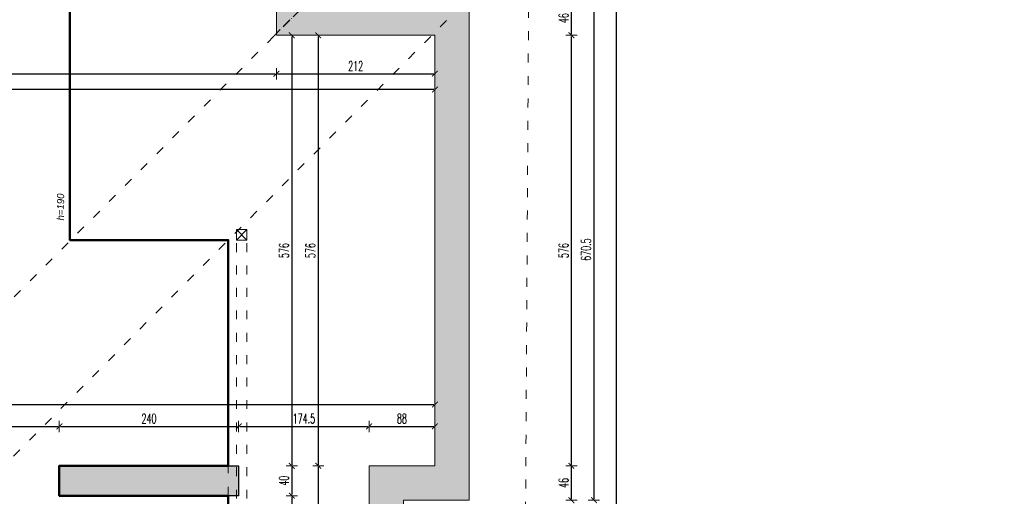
# Model space of a CAD drawing. Header units: millimetres. Extents: x -221 to 149158, y -114258 to 0.
# Tile 194 of 219: x 114439 to 115756, y -53650 to -53012. Entities that reach past the tile are written whole.
import ezdxf

# ---------------------------------------------------------------- set-up
doc = ezdxf.new("R2010")
doc.units = ezdxf.units.MM
doc.linetypes.add('ACAD_ISO03W100', pattern=[30, 12, -18])
doc.linetypes.add('ACAD_ISO10W100', pattern=[18, 12, -3, 0, -3])
doc.layers.get('0').update_dxf_attribs({"lineweight": 0})
doc.layers.add('A-przekrycieram.ART', color=7, linetype='Continuous', lineweight=0, true_color=0xffffff)
doc.layers.add('siatka konstr..KF', color=7, linetype='ACAD_ISO10W100', lineweight=5, true_color=0x999999)
for name, color, linetype, lineweight in [('konstrukcja istn..KF', 252, 'Continuous', 15), ('opis..KF', 250, 'Continuous', 15), ('powierzchnie', 21, 'Continuous', 50), ('wymiar..KF', 12, 'Continuous', 5), ('wypełnienie istn..KF', 250, 'Continuous', 0), ('ściany ist..KF', 61, 'Continuous', 5)]:
    doc.layers.add(name, color=color, linetype=linetype, lineweight=lineweight)
doc.styles.add('ARCH', font='segoeuil.ttf')
doc.styles.add('DIM', font='simplex.shx', dxfattribs={"width": 0.6})
doc.dimstyles.new('100-STD', dxfattribs={"dimscale": 10, "dimtxt": 1.3, "dimasz": 0.15, "dimexe": 5, "dimexo": 10, "dimgap": 0.4, "dimtad": 1, "dimdec": 1, "dimrnd": 0.5, "dimdsep": 46, "dimtxsty": 'DIM', "dimblk": 'KR21', "dimcen": 1, "dimdle": 10, "dimse1": 1, "dimse2": 1, "dimclrd": 256, "dimclre": 256, "dimclrt": 256, "dimadec": 0, "dimazin": 0, "dimtfac": 1, "dimtdec": 1, "dimtmove": 2, "dimatfit": 3, "dimldrblk": 'KR21', "dimfxl": 1, "dimtvp": 5.6, "dimtolj": 1, "dimtzin": 2, "dimarcsym": 0})

# ---------------------------------------------------------------- blocks, each defined once
blk = doc.blocks.new('KR21')
at = {"ltscale": 100}
blk.add_line((0, -5), (0, 5), dxfattribs=at)
at = {"ltscale": 100, "const_width": 0.84}
blk.add_lwpolyline([(-2.5, -2.5), (2.58, 2.58)], dxfattribs=at)
blk = doc.blocks.new('*D583')
at = {"layer": 'Defpoints', "color": 0, "linetype": 'ByBlock', "transparency": 16777216}
for p in [(-202.4, -53646.3), (135612.3, -53646.3), (0, -54123.3)]:
    blk.add_point(p, dxfattribs=at)
at = {"layer": 'wymiar..KF', "linetype": 'Continuous', "lineweight": -2, "transparency": 16777216}
blk.add_line((-202.4, -54121.8), (-202.4, -53647.8), dxfattribs=at)
at = {"layer": 'wymiar..KF', "linetype": 'ByBlock', "lineweight": -2, "transparency": 16777216, "xscale": 1.5, "yscale": 1.5, "zscale": 1.5}
for p, rotation in [((-202.4, -53646.3), 90), ((-202.4, -54123.3), 270)]:
    blk.add_blockref('KR21', p, dxfattribs=dict(at, rotation=rotation))
at = {"layer": 'wymiar..KF', "linetype": 'ByBlock', "transparency": 16777216, "insert": (-212.9, -53884.8), "char_height": 13, "attachment_point": 5, "rotation": 90, "style": 'DIM'}
blk.add_mtext('\\A1;477', dxfattribs=at)
blk = doc.blocks.new('*D766')
at = {"layer": 'Defpoints', "color": 0, "linetype": 'ByBlock', "transparency": 16777216}
for p in [(114491.7, -53556.6), (113952.2, -53628.5), (114491.7, -53629.3)]:
    blk.add_point(p, dxfattribs=at)
at = {"layer": 'wymiar..KF', "linetype": 'Continuous', "lineweight": -2, "transparency": 16777216}
blk.add_line((113953.7, -53556.6), (114490.2, -53556.6), dxfattribs=at)
at = {"layer": 'wymiar..KF', "linetype": 'ByBlock', "lineweight": -2, "transparency": 16777216, "xscale": 1.5, "yscale": 1.5, "zscale": 1.5, "rotation": 180}
blk.add_blockref('KR21', (113952.2, -53556.6), dxfattribs=at)
at = {"layer": 'wymiar..KF', "linetype": 'ByBlock', "lineweight": -2, "transparency": 16777216, "xscale": 1.5, "yscale": 1.5, "zscale": 1.5}
blk.add_blockref('KR21', (114491.7, -53556.6), dxfattribs=at)
at = {"layer": 'wymiar..KF', "linetype": 'ByBlock', "transparency": 16777216, "insert": (114222, -53546.1), "char_height": 13, "attachment_point": 5, "style": 'DIM'}
blk.add_mtext('\\A1;539.5', dxfattribs=at)
blk = doc.blocks.new('*D767')
at = {"layer": 'Defpoints', "color": 0, "linetype": 'ByBlock', "transparency": 16777216}
for p in [(114731.7, -53556.6), (114731.7, -53609.3), (114491.7, -53629.3)]:
    blk.add_point(p, dxfattribs=at)
at = {"layer": 'wymiar..KF', "linetype": 'Continuous', "lineweight": -2, "transparency": 16777216}
blk.add_line((114493.2, -53556.6), (114730.2, -53556.6), dxfattribs=at)
at = {"layer": 'wymiar..KF', "linetype": 'ByBlock', "lineweight": -2, "transparency": 16777216, "xscale": 1.5, "yscale": 1.5, "zscale": 1.5, "rotation": 180}
blk.add_blockref('KR21', (114491.7, -53556.6), dxfattribs=at)
at = {"layer": 'wymiar..KF', "linetype": 'ByBlock', "lineweight": -2, "transparency": 16777216, "xscale": 1.5, "yscale": 1.5, "zscale": 1.5}
blk.add_blockref('KR21', (114731.7, -53556.6), dxfattribs=at)
at = {"layer": 'wymiar..KF', "linetype": 'ByBlock', "transparency": 16777216, "insert": (114611.7, -53546.1), "char_height": 13, "attachment_point": 5, "style": 'DIM'}
blk.add_mtext('\\A1;240', dxfattribs=at)
blk = doc.blocks.new('*D768')
at = {"layer": 'Defpoints', "color": 0, "linetype": 'ByBlock', "transparency": 16777216}
for p in [(114906.2, -53556.6), (114731.7, -53609.3), (114906.2, -53609.3)]:
    blk.add_point(p, dxfattribs=at)
at = {"layer": 'wymiar..KF', "linetype": 'Continuous', "lineweight": -2, "transparency": 16777216}
blk.add_line((114733.2, -53556.6), (114904.7, -53556.6), dxfattribs=at)
at = {"layer": 'wymiar..KF', "linetype": 'ByBlock', "lineweight": -2, "transparency": 16777216, "xscale": 1.5, "yscale": 1.5, "zscale": 1.5, "rotation": 180}
blk.add_blockref('KR21', (114731.7, -53556.6), dxfattribs=at)
at = {"layer": 'wymiar..KF', "linetype": 'ByBlock', "lineweight": -2, "transparency": 16777216, "xscale": 1.5, "yscale": 1.5, "zscale": 1.5}
blk.add_blockref('KR21', (114906.2, -53556.6), dxfattribs=at)
at = {"layer": 'wymiar..KF', "linetype": 'ByBlock', "transparency": 16777216, "insert": (114819, -53546.1), "char_height": 13, "attachment_point": 5, "style": 'DIM'}
blk.add_mtext('\\A1;174.5', dxfattribs=at)
blk = doc.blocks.new('*D769')
at = {"layer": 'Defpoints', "color": 0, "linetype": 'ByBlock', "transparency": 16777216}
for p in [(114994.2, -53556.6), (114906.2, -53609.3), (114994.2, -53609.3)]:
    blk.add_point(p, dxfattribs=at)
at = {"layer": 'wymiar..KF', "linetype": 'Continuous', "lineweight": -2, "transparency": 16777216}
blk.add_line((114907.7, -53556.6), (114992.7, -53556.6), dxfattribs=at)
at = {"layer": 'wymiar..KF', "linetype": 'ByBlock', "lineweight": -2, "transparency": 16777216, "xscale": 1.5, "yscale": 1.5, "zscale": 1.5, "rotation": 180}
blk.add_blockref('KR21', (114906.2, -53556.6), dxfattribs=at)
at = {"layer": 'wymiar..KF', "linetype": 'ByBlock', "lineweight": -2, "transparency": 16777216, "xscale": 1.5, "yscale": 1.5, "zscale": 1.5}
blk.add_blockref('KR21', (114994.2, -53556.6), dxfattribs=at)
at = {"layer": 'wymiar..KF', "linetype": 'ByBlock', "transparency": 16777216, "insert": (114950.2, -53546.1), "char_height": 13, "attachment_point": 5, "style": 'DIM'}
blk.add_mtext('\\A1;88', dxfattribs=at)
blk = doc.blocks.new('*D786')
at = {"layer": 'Defpoints', "color": 0, "linetype": 'ByBlock', "transparency": 16777216}
for p in [(114994.3, -53527.3), (113547.1, -53556.7), (114994.3, -53556.6)]:
    blk.add_point(p, dxfattribs=at)
at = {"layer": 'wymiar..KF', "linetype": 'Continuous', "lineweight": -2, "transparency": 16777216}
blk.add_line((113548.6, -53527.3), (114992.8, -53527.3), dxfattribs=at)
at = {"layer": 'wymiar..KF', "linetype": 'ByBlock', "lineweight": -2, "transparency": 16777216, "xscale": 1.5, "yscale": 1.5, "zscale": 1.5, "rotation": 180}
blk.add_blockref('KR21', (113547.1, -53527.3), dxfattribs=at)
at = {"layer": 'wymiar..KF', "linetype": 'ByBlock', "lineweight": -2, "transparency": 16777216, "xscale": 1.5, "yscale": 1.5, "zscale": 1.5}
blk.add_blockref('KR21', (114994.3, -53527.3), dxfattribs=at)
at = {"layer": 'wymiar..KF', "linetype": 'ByBlock', "transparency": 16777216, "insert": (114270.7, -53516.8), "char_height": 13, "attachment_point": 5, "style": 'DIM'}
blk.add_mtext('\\A1;1447', dxfattribs=at)
blk = doc.blocks.new('*D787')
at = {"layer": 'Defpoints', "color": 0, "linetype": 'ByBlock', "transparency": 16777216}
for p in [(114906.2, -53609.3), (114491.7, -53649.3), (114802.8, -53649.3)]:
    blk.add_point(p, dxfattribs=at)
at = {"layer": 'wymiar..KF', "linetype": 'Continuous', "lineweight": -2, "transparency": 16777216}
blk.add_line((114802.8, -53610.8), (114802.8, -53647.8), dxfattribs=at)
at = {"layer": 'wymiar..KF', "linetype": 'ByBlock', "lineweight": -2, "transparency": 16777216, "xscale": 1.5, "yscale": 1.5, "zscale": 1.5}
for p, rotation in [((114802.8, -53609.3), 90), ((114802.8, -53649.3), 270)]:
    blk.add_blockref('KR21', p, dxfattribs=dict(at, rotation=rotation))
at = {"layer": 'wymiar..KF', "linetype": 'ByBlock', "transparency": 16777216, "insert": (114792.3, -53629.3), "char_height": 13, "attachment_point": 5, "rotation": 90, "style": 'DIM'}
blk.add_mtext('\\A1;40', dxfattribs=at)
blk = doc.blocks.new('*D788')
at = {"layer": 'Defpoints', "color": 0, "linetype": 'ByBlock', "transparency": 16777216}
for p in [(114491.7, -53649.3), (114635.2, -54131.8), (114802.8, -54131.8)]:
    blk.add_point(p, dxfattribs=at)
at = {"layer": 'wymiar..KF', "linetype": 'Continuous', "lineweight": -2, "transparency": 16777216}
blk.add_line((114802.8, -53650.8), (114802.8, -54130.3), dxfattribs=at)
at = {"layer": 'wymiar..KF', "linetype": 'ByBlock', "lineweight": -2, "transparency": 16777216, "xscale": 1.5, "yscale": 1.5, "zscale": 1.5}
for p, rotation in [((114802.8, -53649.3), 90), ((114802.8, -54131.8), 270)]:
    blk.add_blockref('KR21', p, dxfattribs=dict(at, rotation=rotation))
at = {"layer": 'wymiar..KF', "linetype": 'ByBlock', "transparency": 16777216, "insert": (114792.3, -53890.5), "char_height": 13, "attachment_point": 5, "rotation": 90, "style": 'DIM'}
blk.add_mtext('\\A1;482.5', dxfattribs=at)
blk = doc.blocks.new('*D791')
at = {"layer": 'Defpoints', "color": 0, "linetype": 'ByBlock', "transparency": 16777216}
for p in [(114994.2, -53033.3), (114802.8, -53609.3), (114994.2, -53609.3)]:
    blk.add_point(p, dxfattribs=at)
at = {"layer": 'wymiar..KF', "linetype": 'Continuous', "lineweight": -2, "transparency": 16777216}
blk.add_line((114802.8, -53034.8), (114802.8, -53607.8), dxfattribs=at)
at = {"layer": 'wymiar..KF', "linetype": 'ByBlock', "lineweight": -2, "transparency": 16777216, "xscale": 1.5, "yscale": 1.5, "zscale": 1.5}
for p, rotation in [((114802.8, -53033.3), 90), ((114802.8, -53609.3), 270)]:
    blk.add_blockref('KR21', p, dxfattribs=dict(at, rotation=rotation))
at = {"layer": 'wymiar..KF', "linetype": 'ByBlock', "transparency": 16777216, "insert": (114792.3, -53321.3), "char_height": 13, "attachment_point": 5, "rotation": 90, "style": 'DIM'}
blk.add_mtext('\\A1;576', dxfattribs=at)
blk = doc.blocks.new('*D792')
at = {"layer": 'Defpoints', "color": 0, "linetype": 'ByBlock', "transparency": 16777216}
for p in [(114994.2, -53033.3), (114838.3, -53609.3), (114994.2, -53609.3)]:
    blk.add_point(p, dxfattribs=at)
at = {"layer": 'wymiar..KF', "linetype": 'Continuous', "lineweight": -2, "transparency": 16777216}
blk.add_line((114838.3, -53034.8), (114838.3, -53607.8), dxfattribs=at)
at = {"layer": 'wymiar..KF', "linetype": 'ByBlock', "lineweight": -2, "transparency": 16777216, "xscale": 1.5, "yscale": 1.5, "zscale": 1.5}
for p, rotation in [((114838.3, -53033.3), 90), ((114838.3, -53609.3), 270)]:
    blk.add_blockref('KR21', p, dxfattribs=dict(at, rotation=rotation))
at = {"layer": 'wymiar..KF', "linetype": 'ByBlock', "transparency": 16777216, "insert": (114827.8, -53321.3), "char_height": 13, "attachment_point": 5, "rotation": 90, "style": 'DIM'}
blk.add_mtext('\\A1;576', dxfattribs=at)
blk = doc.blocks.new('*D793')
at = {"layer": 'Defpoints', "color": 0, "linetype": 'ByBlock', "transparency": 16777216}
for p in [(114994.2, -53609.3), (114838.3, -54172.3), (114906.2, -54172.3)]:
    blk.add_point(p, dxfattribs=at)
at = {"layer": 'wymiar..KF', "linetype": 'Continuous', "lineweight": -2, "transparency": 16777216}
blk.add_line((114838.3, -53610.8), (114838.3, -54170.8), dxfattribs=at)
at = {"layer": 'wymiar..KF', "linetype": 'ByBlock', "lineweight": -2, "transparency": 16777216, "xscale": 1.5, "yscale": 1.5, "zscale": 1.5}
for p, rotation in [((114838.3, -53609.3), 90), ((114838.3, -54172.3), 270)]:
    blk.add_blockref('KR21', p, dxfattribs=dict(at, rotation=rotation))
at = {"layer": 'wymiar..KF', "linetype": 'ByBlock', "transparency": 16777216, "insert": (114827.8, -53890.8), "char_height": 13, "attachment_point": 5, "rotation": 90, "style": 'DIM'}
blk.add_mtext('\\A1;563', dxfattribs=at)
blk = doc.blocks.new('*D802')
at = {"layer": 'Defpoints', "color": 0, "linetype": 'ByBlock', "transparency": 16777216}
for p in [(114994.2, -53609.3), (115177, -53609.3), (114952.2, -53655.3)]:
    blk.add_point(p, dxfattribs=at)
at = {"layer": 'wymiar..KF', "linetype": 'Continuous', "lineweight": -2, "transparency": 16777216}
blk.add_line((115177, -53653.8), (115177, -53610.8), dxfattribs=at)
at = {"layer": 'wymiar..KF', "linetype": 'ByBlock', "lineweight": -2, "transparency": 16777216, "xscale": 1.5, "yscale": 1.5, "zscale": 1.5}
for p, rotation in [((115177, -53609.3), 90), ((115177, -53655.3), 270)]:
    blk.add_blockref('KR21', p, dxfattribs=dict(at, rotation=rotation))
at = {"layer": 'wymiar..KF', "linetype": 'ByBlock', "transparency": 16777216, "insert": (115166.5, -53632.3), "char_height": 13, "attachment_point": 5, "rotation": 90, "style": 'DIM'}
blk.add_mtext('\\A1;46', dxfattribs=at)
blk = doc.blocks.new('*D803')
at = {"layer": 'Defpoints', "color": 0, "linetype": 'ByBlock', "transparency": 16777216}
for p in [(114994.2, -53033.3), (115177, -53033.3), (114994.2, -53609.3)]:
    blk.add_point(p, dxfattribs=at)
at = {"layer": 'wymiar..KF', "linetype": 'Continuous', "lineweight": -2, "transparency": 16777216}
blk.add_line((115177, -53607.8), (115177, -53034.8), dxfattribs=at)
at = {"layer": 'wymiar..KF', "linetype": 'ByBlock', "lineweight": -2, "transparency": 16777216, "xscale": 1.5, "yscale": 1.5, "zscale": 1.5}
for p, rotation in [((115177, -53033.3), 90), ((115177, -53609.3), 270)]:
    blk.add_blockref('KR21', p, dxfattribs=dict(at, rotation=rotation))
at = {"layer": 'wymiar..KF', "linetype": 'ByBlock', "transparency": 16777216, "insert": (115166.5, -53321.3), "char_height": 13, "attachment_point": 5, "rotation": 90, "style": 'DIM'}
blk.add_mtext('\\A1;576', dxfattribs=at)
blk = doc.blocks.new('*D804')
at = {"layer": 'Defpoints', "color": 0, "linetype": 'ByBlock', "transparency": 16777216}
for p in [(115040.2, -52987.3), (115177, -52987.3), (114994.2, -53033.3)]:
    blk.add_point(p, dxfattribs=at)
at = {"layer": 'wymiar..KF', "linetype": 'Continuous', "lineweight": -2, "transparency": 16777216}
blk.add_line((115177, -53031.8), (115177, -52988.8), dxfattribs=at)
at = {"layer": 'wymiar..KF', "linetype": 'ByBlock', "lineweight": -2, "transparency": 16777216, "xscale": 1.5, "yscale": 1.5, "zscale": 1.5}
for p, rotation in [((115177, -52987.3), 90), ((115177, -53033.3), 270)]:
    blk.add_blockref('KR21', p, dxfattribs=dict(at, rotation=rotation))
at = {"layer": 'wymiar..KF', "linetype": 'ByBlock', "transparency": 16777216, "insert": (115166.5, -53010.3), "char_height": 13, "attachment_point": 5, "rotation": 90, "style": 'DIM'}
blk.add_mtext('\\A1;46', dxfattribs=at)
blk = doc.blocks.new('*D823')
at = {"layer": 'Defpoints', "color": 0, "linetype": 'ByBlock', "transparency": 16777216}
for p in [(114828.2, -52984.9), (115040.2, -53655.3), (115207.1, -53655.3)]:
    blk.add_point(p, dxfattribs=at)
at = {"layer": 'wymiar..KF', "linetype": 'Continuous', "lineweight": -2, "transparency": 16777216}
blk.add_line((115207.1, -52986.4), (115207.1, -53653.8), dxfattribs=at)
at = {"layer": 'wymiar..KF', "linetype": 'ByBlock', "lineweight": -2, "transparency": 16777216, "xscale": 1.5, "yscale": 1.5, "zscale": 1.5}
for p, rotation in [((115207.1, -52984.9), 90), ((115207.1, -53655.3), 270)]:
    blk.add_blockref('KR21', p, dxfattribs=dict(at, rotation=rotation))
at = {"layer": 'wymiar..KF', "linetype": 'ByBlock', "transparency": 16777216, "insert": (115196.6, -53320.1), "char_height": 13, "attachment_point": 5, "rotation": 90, "style": 'DIM'}
blk.add_mtext('\\A1;670.5', dxfattribs=at)
blk = doc.blocks.new('*D828')
at = {"layer": 'Defpoints', "color": 0, "linetype": 'ByBlock', "transparency": 16777216}
for p in [(115207.1, -51363.3), (115207.1, -54582.4), (115236.7, -54582.4)]:
    blk.add_point(p, dxfattribs=at)
at = {"layer": 'wymiar..KF', "linetype": 'Continuous', "lineweight": -2, "transparency": 16777216}
blk.add_line((115236.7, -51364.8), (115236.7, -54580.9), dxfattribs=at)
at = {"layer": 'wymiar..KF', "linetype": 'ByBlock', "lineweight": -2, "transparency": 16777216, "xscale": 1.5, "yscale": 1.5, "zscale": 1.5}
for p, rotation in [((115236.7, -51363.3), 90), ((115236.7, -54582.4), 270)]:
    blk.add_blockref('KR21', p, dxfattribs=dict(at, rotation=rotation))
at = {"layer": 'wymiar..KF', "linetype": 'ByBlock', "transparency": 16777216, "insert": (115226.2, -52972.9), "char_height": 13, "attachment_point": 5, "rotation": 90, "style": 'DIM'}
blk.add_mtext('\\A1;3219', dxfattribs=at)
blk = doc.blocks.new('*D848')
at = {"layer": 'Defpoints', "color": 0, "linetype": 'ByBlock', "lineweight": 40, "transparency": 16777216}
for p in [(113573.2, 0), (114782.2, -53033.3), (114782.2, -53084.8)]:
    blk.add_point(p, dxfattribs=at)
at = {"layer": 'wymiar..KF', "linetype": 'Continuous', "lineweight": -2, "transparency": 16777216}
blk.add_line((113574.7, -53084.8), (114780.7, -53084.8), dxfattribs=at)
at = {"layer": 'wymiar..KF', "linetype": 'ByBlock', "lineweight": -2, "transparency": 16777216, "xscale": 1.5, "yscale": 1.5, "zscale": 1.5, "rotation": 180}
blk.add_blockref('KR21', (113573.2, -53084.8), dxfattribs=at)
at = {"layer": 'wymiar..KF', "linetype": 'ByBlock', "lineweight": -2, "transparency": 16777216, "xscale": 1.5, "yscale": 1.5, "zscale": 1.5}
blk.add_blockref('KR21', (114782.2, -53084.8), dxfattribs=at)
at = {"layer": 'wymiar..KF', "linetype": 'ByBlock', "transparency": 16777216, "insert": (114177.7, -53074.3), "char_height": 13, "attachment_point": 5, "style": 'DIM'}
blk.add_mtext('\\A1;1209', dxfattribs=at)
blk = doc.blocks.new('*D849')
at = {"layer": 'Defpoints', "color": 0, "linetype": 'ByBlock', "transparency": 16777216}
for p in [(114782.2, -53033.3), (114994.2, -53033.3), (114994.2, -53084.8)]:
    blk.add_point(p, dxfattribs=at)
at = {"layer": 'wymiar..KF', "linetype": 'Continuous', "lineweight": -2, "transparency": 16777216}
blk.add_line((114783.7, -53084.8), (114992.7, -53084.8), dxfattribs=at)
at = {"layer": 'wymiar..KF', "linetype": 'ByBlock', "lineweight": -2, "transparency": 16777216, "xscale": 1.5, "yscale": 1.5, "zscale": 1.5, "rotation": 180}
blk.add_blockref('KR21', (114782.2, -53084.8), dxfattribs=at)
at = {"layer": 'wymiar..KF', "linetype": 'ByBlock', "lineweight": -2, "transparency": 16777216, "xscale": 1.5, "yscale": 1.5, "zscale": 1.5}
blk.add_blockref('KR21', (114994.2, -53084.8), dxfattribs=at)
at = {"layer": 'wymiar..KF', "linetype": 'ByBlock', "transparency": 16777216, "insert": (114888.2, -53074.3), "char_height": 13, "attachment_point": 5, "style": 'DIM'}
blk.add_mtext('\\A1;212', dxfattribs=at)
blk = doc.blocks.new('*D850')
at = {"layer": 'Defpoints', "color": 0, "linetype": 'ByBlock', "transparency": 16777216}
for p in [(113547.2, -53084.8), (114994.3, -53084.8), (113547.2, -53105.8)]:
    blk.add_point(p, dxfattribs=at)
at = {"layer": 'wymiar..KF', "linetype": 'Continuous', "lineweight": -2, "transparency": 16777216}
blk.add_line((114992.8, -53105.8), (113548.7, -53105.8), dxfattribs=at)
at = {"layer": 'wymiar..KF', "linetype": 'ByBlock', "lineweight": -2, "transparency": 16777216, "xscale": 1.5, "yscale": 1.5, "zscale": 1.5, "rotation": 180}
blk.add_blockref('KR21', (113547.2, -53105.8), dxfattribs=at)
at = {"layer": 'wymiar..KF', "linetype": 'ByBlock', "lineweight": -2, "transparency": 16777216, "xscale": 1.5, "yscale": 1.5, "zscale": 1.5}
blk.add_blockref('KR21', (114994.3, -53105.8), dxfattribs=at)
at = {"layer": 'wymiar..KF', "linetype": 'ByBlock', "transparency": 16777216, "insert": (114270.7, -53095.3), "char_height": 13, "attachment_point": 5, "style": 'DIM'}
blk.add_mtext('\\A1;1447', dxfattribs=at)
blk = doc.blocks.new('*U1674')
at = {"layer": 'A-przekrycieram.ART'}
h = blk.add_hatch(color=256, dxfattribs=at)
h.dxf.hatch_style = 1
h.paths.add_polyline_path([(0, 4200), (5940, 4200), (5940, 0), (0, 0)])
h.paths.add_polyline_path([(200, 4100), (5840, 4100), (5840, 100), (200, 100)], flags=16)

msp = doc.modelspace()

# ---------------------------------------------------------------- hatches: boundary and pattern name
at = {"layer": 'wypełnienie istn..KF', "true_color": 0xc8c8c8}
h = msp.add_hatch(color=9, dxfattribs=at)
h.dxf.hatch_style = 1
h.paths.add_polyline_path([(108621.32, -54556.29), (108621.32, -54169.29), (108699.61, -54169.29), (108699.61, -54010.29), (108653.61, -54010.29), (108653.61, -54123.29), (108575.32, -54123.29), (108575.32, -54575.38), (108797.88, -54797.35), (109687.5, -54797.35), (109687.5, -54751.3), (108816.9, -54751.35)])
h.paths.add_polyline_path([(108699.61, -53600.29), (108621.32, -53600.29), (108621.32, -53431.29), (108575.32, -53431.29), (108575.32, -53646.29), (108653.61, -53646.29), (108653.61, -53760.29), (108699.61, -53760.29)])
h.paths.add_polyline_path([(108621.32, -53093.29), (108575.32, -53093.29), (108575.32, -53259.29), (108621.32, -53259.29)])
h.paths.add_polyline_path([(108621.32, -51409.29), (108971.72, -51409.29), (108971.72, -51363.29), (108575.32, -51363.29), (108575.32, -52921.29), (108621.32, -52921.29)])
h.paths.add_polyline_path([(109601.32, -51363.29), (109222.72, -51363.29), (109222.72, -51409.29), (109555.27, -51409.29), (109555.27, -52073.53), (109601.32, -52073.53)])
h.paths.add_polyline_path([(109601.32, -52245.53), (109555.32, -52245.53), (109555.32, -52435.53), (109601.32, -52435.53)])
h.paths.add_polyline_path([(109601.32, -52607.53), (109555.32, -52607.53), (109555.32, -52988.29), (109027.27, -52988.29), (109027.27, -53028.29), (109069.27, -53028.29), (109069.27, -53609.29), (109611.17, -53609.29), (109611.17, -53594.29), (109099.17, -53594.29), (109099.17, -53018.29), (109767.17, -53018.29), (109767.17, -53594.29), (109700.17, -53594.29), (109700.17, -53609.29), (109797.17, -53609.29), (109797.17, -53018.29), (109947.49, -53018.29), (109947.49, -52972.29), (109601.32, -52972.29)])
h.paths.add_polyline_path([(110317.49, -52972.29), (110065.49, -52972.29), (110065.49, -53018.29), (110317.49, -53018.29)])
h.paths.add_polyline_path([(110677.49, -52972.29), (110435.49, -52972.29), (110435.49, -53018.29), (110677.49, -53018.29)])
h.paths.add_polyline_path([(111422.74, -52972.29), (110795.49, -52972.29), (110795.49, -53018.29), (111156.67, -53018.29), (111156.67, -53706.3), (111191.67, -53706.3), (111191.67, -53619.29), (111700.84, -53619.29), (111700.84, -53572.29), (111191.67, -53572.29), (111190.67, -53018.29), (111422.74, -53018.29)])
h.paths.add_polyline_path([(111692.74, -52972.29), (111540.74, -52972.29), (111540.74, -53018.29), (111692.74, -53018.29)], flags=17)
h.paths.add_polyline_path([(111962.74, -52972.29), (111810.74, -52972.29), (111810.74, -53018.29), (111962.74, -53018.29)])
h.paths.add_polyline_path([(112232.74, -52972.29), (112080.74, -52972.29), (112080.74, -53018.29), (112232.74, -53018.29)], flags=17)
h.paths.add_polyline_path([(112592.74, -52972.29), (112350.74, -52972.29), (112350.74, -53018.29), (112534.67, -53018.29), (112534.67, -53572.29), (111790.84, -53572.29), (111790.84, -53619.29), (112582.05, -53619.29), (112582.05, -53572.29), (112564.67, -53572.29), (112564.67, -53018.29), (112592.74, -53018.29)])
h.paths.add_polyline_path([(112859.25, -52972.29), (112710.74, -52972.29), (112710.74, -53018.29), (112812.67, -53018.29), (112812.67, -53572.29), (112682.01, -53572.29), (112682.01, -53619.29), (112859.21, -53619.29), (112859.29, -53018.29), (112859.21, -53016.51)])
h.paths.add_polyline_path([(113070.21, -52735.21), (113024.21, -52735.21), (113024.21, -52972.29), (113006.25, -52972.29), (113006.25, -53018.29), (113357.89, -53018.29), (113514.25, -53018.29), (113514.25, -53572.29), (113154.25, -53572.29), (113154.25, -53604.29), (113047.25, -53604.29), (113047.25, -53619.29), (113514.25, -53619.29), (113532.49, -53619.29), (113739.21, -53619.29), (113739.21, -53573.29), (113547.21, -53573.29), (113547.21, -53018.29), (113573.21, -53018.29), (113573.21, -52978.29), (113505.87, -52978.29), (113333.21, -52978.29), (113333.21, -53000.79), (113070.21, -53000.79)])
h.paths.add_polyline_path([(110037.5, -54751.35), (109805.5, -54751.35), (109805.5, -54797.35), (110037.5, -54797.35)])
h.paths.add_polyline_path([(110407.49, -54751.35), (110155.5, -54751.35), (110155.5, -54797.35), (110407.49, -54797.35)])
h.paths.add_polyline_path([(110767.49, -54751.86), (110615.67, -54751.3), (110615.67, -53908.3), (111209.21, -53908.3), (111209.17, -53893.3), (111186.67, -53893.3), (111186.67, -53806.3), (111156.67, -53806.3), (111156.67, -53878.3), (110585.67, -53878.3), (110585.67, -54751.3), (110525.49, -54751.3), (110525.49, -54798.07), (110767.49, -54797.86)])
h.paths.add_polyline_path([(111152.74, -54751.24), (110885.49, -54751.3), (110885.49, -54798.07), (111152.74, -54798.01)], flags=17)
h.paths.add_polyline_path([(111448.24, -54751.35), (111402.24, -54751.3), (111402.25, -53908.3), (112060.16, -53908.3), (112060.16, -53893.3), (111319.17, -53893.29), (111319.21, -53908.3), (111372.24, -53908.3), (111372.24, -54751.24), (111270.74, -54751.24), (111270.74, -54797.24), (111402.24, -54797.24), (111402.24, -54924.3), (111730.12, -54924.3), (111730.12, -54878.3), (111448.24, -54878.3)])
h.paths.add_polyline_path([(112281.24, -54804.3), (112412.74, -54804.3), (112412.74, -54758.3), (112311.35, -54758.3), (112311.63, -53908.24), (112476.21, -53908.29), (112476.21, -53893.3), (112150.16, -53893.3), (112150.16, -53908.19), (112281.24, -53907.94), (112281.24, -54758.24), (112235.24, -54758.3), (112235.24, -54878.3), (111981.12, -54877.52), (111981.12, -54924.3), (112281.24, -54924.3)])
h.paths.add_polyline_path([(112772.74, -54758.3), (112530.74, -54758.3), (112530.74, -54804.3), (112772.74, -54804.3)])
h.paths.add_polyline_path([(113107.72, -54758.3), (112890.74, -54758.3), (112890.74, -54804.3), (113107.72, -54804.3)], flags=17)
h.paths.add_polyline_path([(113502.69, -54758.3), (113376.35, -54758.3), (113376.35, -53908.3), (113475.67, -53908.3), (113475.67, -53893.29), (112566.21, -53893.29), (112566.21, -53908.3), (113346.35, -53908.3), (113346.35, -54758.3), (113225.72, -54758.3), (113225.72, -54804.3), (113502.69, -54804.3)])
h.paths.add_polyline_path([(113866.39, -54758.3), (113620.69, -54758.3), (113620.69, -54804.3), (113866.39, -54804.3)], flags=17)
h.paths.add_polyline_path([(115042.21, -54582.38), (115042.21, -54126.29), (114952.21, -54126.29), (114952.21, -54017.3), (114906.21, -54017.3), (114906.21, -54172.29), (114999.01, -54172.29), (114998.76, -54565.78), (114811.39, -54758.3), (114454.39, -54758.3), (114454.39, -54101.32), (114448.71, -54097.29), (114389.96, -54055.65), (114389.96, -54059.54), (114375.96, -54059.54), (114375.96, -54045.72), (114201.96, -53922.37), (114201.96, -53926.27), (114187.96, -53926.27), (114187.96, -53912.45), (114117.21, -53862.29), (113952.21, -53862.29), (113952.21, -53573.29), (113831.21, -53573.29), (113831.21, -53619.29), (113906.21, -53619.29), (113906.21, -53893.29), (113565.67, -53893.29), (113565.67, -53908.3), (114130.16, -53908.3), (114424.35, -54116.85), (114424.35, -54246.22), (114424.35, -54758.3), (113984.39, -54758.3), (113984.39, -54804.3), (114819.71, -54804.3)])
h.paths.add_polyline_path([(115040.21, -52987.29), (114828.21, -52987.29), (114828.21, -52730.03), (114782.21, -52730.03), (114782.21, -53033.29), (114994.21, -53033.29), (114994.21, -53609.29), (114906.21, -53609.29), (114906.21, -53766.29), (114952.21, -53766.29), (114952.21, -53655.29), (115040.21, -53655.29)])
h.paths.add_polyline_path([(114828.21, -52374.86), (114782.21, -52374.86), (114782.21, -52612.03), (114828.21, -52612.03)])
h.paths.add_polyline_path([(114828.21, -52001.59), (114782.21, -52001.59), (114782.21, -52256.86), (114828.21, -52256.86)])
h.paths.add_polyline_path([(114828.21, -51646.09), (114782.21, -51646.09), (114782.21, -51883.59), (114828.21, -51883.59)])
h.paths.add_polyline_path([(114828.21, -51363.29), (114051.21, -51363.29), (114051.21, -51409.29), (114418.71, -51409.29), (114418.71, -51436.29), (114626.21, -51436.29), (114626.21, -51409.29), (114782.21, -51409.29), (114782.21, -51528.09), (114828.21, -51528.09)])
h.paths.add_polyline_path([(113801.21, -51363.29), (113024.21, -51363.29), (113024.21, -51891.89), (113070.21, -51891.89), (113070.21, -51409.29), (113801.21, -51409.29)])
h.paths.add_polyline_path([(113070.21, -52009.89), (113024.21, -52009.89), (113024.21, -52258.44), (113070.21, -52258.44)])
h.paths.add_polyline_path([(113070.21, -52376.44), (113024.21, -52376.44), (113024.21, -52617.21), (113070.21, -52617.21)])
at = {"layer": 'wypełnienie istn..KF', "linetype": 'ByBlock', "true_color": 0xc7c8ca}
h = msp.add_hatch(color=9, dxfattribs=at)
h.dxf.hatch_style = 1
h.paths.add_polyline_path([(114728.71, -53609.29), (114491.71, -53609.29), (114491.71, -53649.29), (114728.71, -53649.29)])
h.paths.add_polyline_path([(114731.71, -53609.29), (114728.71, -53609.29), (114728.71, -53649.29), (114731.71, -53649.29)])

# ---------------------------------------------------------------- linework, layer by layer
at = {"linetype": 'ACAD_ISO03W100'}
for p, q in [((114905.71, -52907.09), (113924.96, -53891.79)), ((115115.66, -52907.09), (114136.96, -53891.79)), ((114728.71, -53653.29), (114728.71, -53307.29)), ((114742.71, -53653.29), (114742.71, -53307.29))]:
    msp.add_line(p, q, dxfattribs=at)
at = {"lineweight": 30}
for p, q in [((114491.71, -53649.29), (114491.71, -53609.29)), ((114491.71, -53609.29), (114731.71, -53609.29)), ((114731.71, -53609.29), (114731.71, -53649.29)), ((114731.71, -53649.29), (114491.71, -53649.29))]:
    msp.add_line(p, q, dxfattribs=at)
at = {"linetype": 'ACAD_ISO03W100'}
for points in [[(112944.21, -51283.29), (114908.21, -51283.29), (114908.21, -52907.29), (115120.21, -52907.76), (115115.71, -53662.85), (115021.35, -53662.85), (115021.35, -54120.67), (115120.21, -54120.67), (115120.21, -54638.22), (114878.83, -54884.3), (113297.79, -54884.3)], [(114505.81, -51436.29), (114505.81, -53307.29), (114717.89, -53307.29), (114717.89, -54456.66), (114690.99, -54484.3), (114668.26, -54484.3), (112235.24, -54484.3), (112235.24, -54603.74), (112052.31, -54603.74), (111448.24, -54603.74), (111448.24, -54477.24), (110585.67, -54477.24)]]:
    msp.add_lwpolyline(points, dxfattribs=at)
at = {"layer": 'konstrukcja istn..KF'}
for p, q in [((114728.71, -53293.29), (114742.71, -53307.29)), ((114728.71, -53307.29), (114742.71, -53293.29))]:
    msp.add_line(p, q, dxfattribs=at)
at = {"layer": 'konstrukcja istn..KF', "color": 18, "true_color": 0x000000}
msp.add_lwpolyline([(114728.71, -53293.29), (114742.71, -53293.29), (114742.71, -53307.29), (114728.71, -53307.29), (114728.71, -53293.29)], dxfattribs=at)
at = {"layer": 'powierzchnie', "linetype": 'ByBlock'}
msp.add_lwpolyline([(114505.81, -51436.29), (114505.81, -53307.29), (114717.89, -53307.29), (114717.89, -53609.29), (114491.71, -53609.29), (114491.71, -53649.29), (114717.89, -53649.29), (114717.89, -54131.79), (114635.21, -54131.79), (114635.21, -54172.29), (114717.89, -54172.29), (114717.89, -54456.66), (114690.99, -54484.3), (114454.39, -54484.3), (114454.39, -54101.32), (114117.21, -53862.29), (113952.21, -53862.29), (113952.21, -53573.29), (113547.21, -53573.29), (113547.21, -53018.29), (113573.21, -53018.29), (113573.21, -52978.29)], dxfattribs=at)
at = {"layer": 'siatka konstr..KF', "color": 18, "lineweight": 9, "true_color": 0x000000}
msp.add_line((114825.71, -52987.09), (114779.21, -53033.79), dxfattribs=at)
at = {"layer": 'ściany ist..KF', "linetype": 'ByBlock'}
msp.add_lwpolyline([(114782.21, -52730.03), (114828.21, -52730.03), (114828.21, -52987.29), (115040.21, -52987.29), (115040.21, -53655.29), (114952.21, -53655.29), (114952.21, -53766.29), (114906.21, -53766.29), (114906.21, -53609.29), (114994.21, -53609.29), (114994.21, -53033.29), (114782.21, -53033.29), (114782.21, -52730.03)], dxfattribs=at)

# ---------------------------------------------------------------- block references
at = {"xscale": 2, "yscale": 2, "zscale": 2}
msp.add_blockref('*U1674', (106304.86, -56225.76), dxfattribs=at)

# ---------------------------------------------------------------- texts
at = {"layer": 'opis..KF', "insert": (114493.47, -53263.01), "char_height": 9.6, "attachment_point": 5, "rotation": 90, "style": 'ARCH'}
msp.add_mtext_dynamic_manual_height_columns('{\\fCentury Gothic|b0|i1|c238|p34;h=190}', width=156.7001, gutter_width=70, heights=[0], dxfattribs=at)

# ---------------------------------------------------------------- dimensions: what is measured, and where the dimension line sits
at = {"layer": 'wymiar..KF', "linetype": 'ByBlock'}
for base, p1, p2, picture, middle in [((114782.21, -53084.83), (113573.21, 0), (114782.21, -53033.29), '*D848', (114177.71, -53074.33)), ((114994.21, -53084.83), (114782.21, -53033.29), (114994.21, -53033.29), '*D849', (114888.21, -53074.33)), ((113547.21, -53105.81), (114994.27, -53084.77), (113547.21, -53084.77), '*D850', (114270.74, -53095.31)), ((114994.27, -53527.31), (113547.15, -53556.68), (114994.27, -53556.57), '*D786', (114270.71, -53516.81)), ((114491.71, -53556.62), (113952.21, -53628.45), (114491.71, -53629.29), '*D766', (114221.96, -53546.12)), ((114731.71, -53556.62), (114491.71, -53629.29), (114731.71, -53609.29), '*D767', (114611.71, -53546.12)), ((114906.21, -53556.62), (114731.71, -53609.29), (114906.21, -53609.29), '*D768', (114818.96, -53546.12)), ((114994.21, -53556.62), (114906.21, -53609.29), (114994.21, -53609.29), '*D769', (114950.21, -53546.12))]:
    dim = msp.add_linear_dim(base=base, p1=p1, p2=p2, dimstyle='100-STD', override={"dimfxl": 8, "dimfxlon": 1}, dxfattribs=at)
    dim.commit()
    dim.dimension.update_dxf_attribs({"geometry": picture, "text_midpoint": middle})
for base, p1, p2, picture, middle in [((115236.7046, -54582.4407), (115207.0631, -51363.2932), (115207.1213, -54582.4407), '*D828', (115226.2046, -52972.8669)), ((115207.06, -53655.29), (114828.21, -52984.9), (115040.21, -53655.29), '*D823', (115196.56, -53320.1)), ((115177, -52987.29), (114994.21, -53033.29), (115040.21, -52987.29), '*D804', (115166.5, -53010.29)), ((114802.8, -53609.29), (114994.21, -53033.29), (114994.21, -53609.29), '*D791', (114792.3, -53321.29)), ((114838.3, -53609.29), (114994.21, -53033.29), (114994.21, -53609.29), '*D792', (114827.8, -53321.29)), ((115177, -53033.29), (114994.21, -53609.29), (114994.21, -53033.29), '*D803', (115166.5, -53321.29)), ((114802.8, -53649.29), (114906.21, -53609.29), (114491.71, -53649.29), '*D787', (114792.3, -53629.29)), ((114838.3, -54172.29), (114994.21, -53609.29), (114906.21, -54172.29), '*D793', (114827.8, -53890.79)), ((115177, -53609.29), (114952.21, -53655.29), (114994.21, -53609.29), '*D802', (115166.5, -53632.29)), ((-202.42, -53646.29), (0, -54123.29), (135612.31, -53646.29), '*D583', (-212.92, -53884.79)), ((114802.8, -54131.79), (114491.71, -53649.29), (114635.21, -54131.79), '*D788', (114792.3, -53890.54))]:
    dim = msp.add_linear_dim(base=base, p1=p1, p2=p2, angle=90, dimstyle='100-STD', override={"dimfxl": 8, "dimfxlon": 1}, dxfattribs=at)
    dim.commit()
    dim.dimension.update_dxf_attribs({"geometry": picture, "text_midpoint": middle})

doc.saveas('drawing.dxf')
